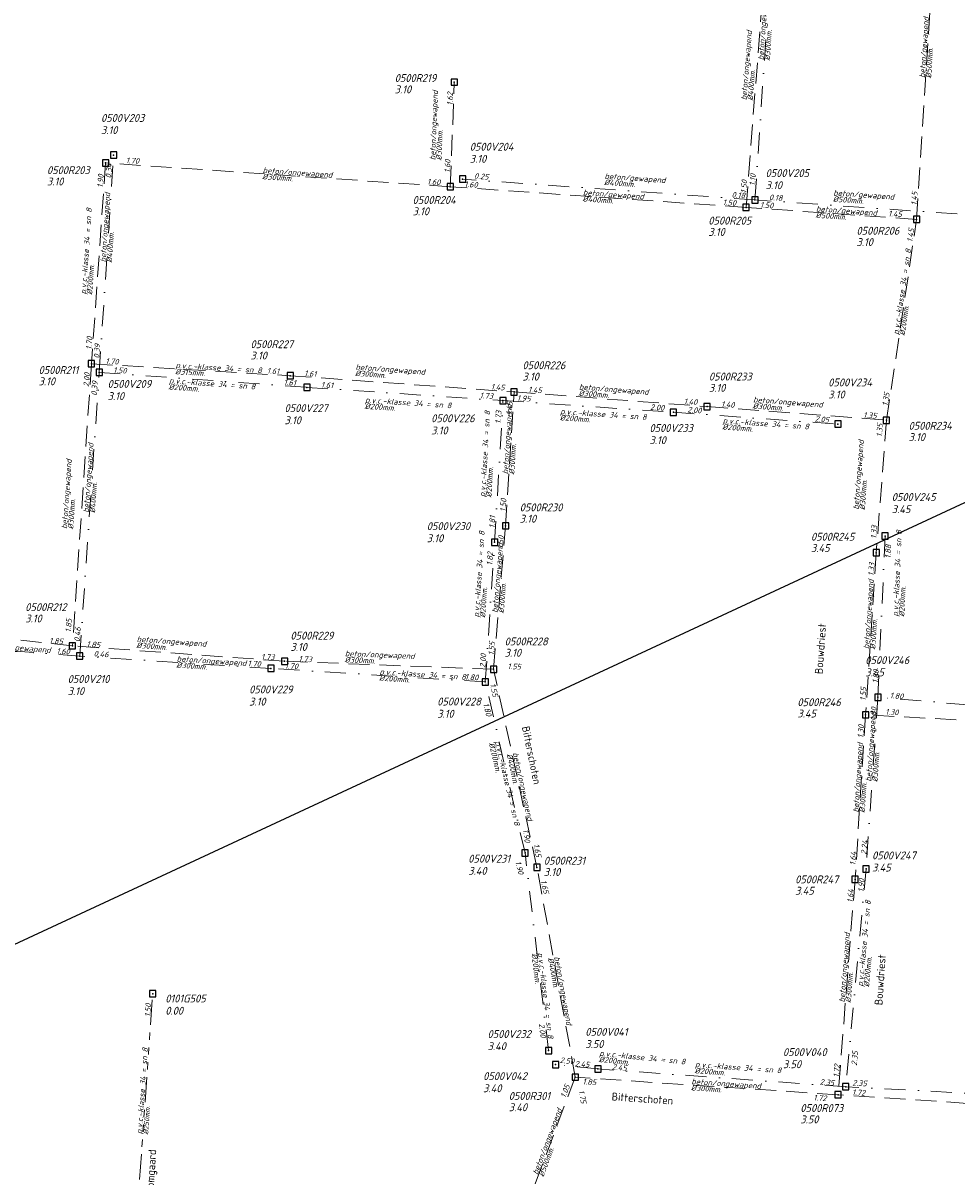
# Model space of a CAD drawing. Extents: x 155498 to 174806, y 452529 to 461643.
# Tile 29 of 44: x 157702 to 157924, y 461228 to 461503. Entities that reach past the tile are written whole.
import ezdxf
from ezdxf.enums import TextEntityAlignment as Align

# ---------------------------------------------------------------- set-up
doc = ezdxf.new("R2010")
doc.units = 0
doc.header["$PDMODE"] = 64
doc.header["$PDSIZE"] = 1.5
for name, pattern in [('RI-GWA', [18.45, 6, -1.8, 1.75, -1.8, 1.75, -1.8, 1.75, -1.8]), ('RI-HWA', [7.4, 5, -2.4]), ('RI-VWA', [11, 5, -3, 0, -3])]:
    doc.linetypes.add(name, pattern=pattern)
doc.layers.get('0').update_dxf_attribs({"linetype": 'CONTINUOUS'})
doc.layers.get('DEFPOINTS').update_dxf_attribs({"linetype": 'CONTINUOUS'})
for name, color, linetype, lineweight in [('B-OI-RI-GWA-MATERIAAL-T18', 10, 'CONTINUOUS', 18), ('B-OI-RI-GWA-PUTDEKSELHOOGTE-T25', 10, 'CONTINUOUS', 25), ('B-OI-RI-GWA_BOB-T18', 10, 'CONTINUOUS', 18), ('B-OI-RI-GWA_DIAMETER-T18', 10, 'CONTINUOUS', 18), ('B-OI-RI-GWA_PUTNUMMER-T18', 10, 'CONTINUOUS', 18), ('B-OI-RI-GWA_RIOOLPUT-S', 10, 'CONTINUOUS', 25), ('B-OI-RI-GWA_TRANSPORTLEIDING-G', 10, 'RI-GWA', 18), ('B-OI-RI-HWA-BOB-T18', 150, 'CONTINUOUS', 18), ('B-OI-RI-HWA-MATERIAAL-T18', 150, 'CONTINUOUS', 18), ('B-OI-RI-HWA-PUTDEKSELHOOGTE-T25', 150, 'CONTINUOUS', 25), ('B-OI-RI-HWA-PUTNUMMER-T25', 150, 'CONTINUOUS', 25), ('B-OI-RI-HWA_DIAMETER-T18', 150, 'CONTINUOUS', 18), ('B-OI-RI-HWA_RIOOLPUT-S', 150, 'CONTINUOUS', 25), ('B-OI-RI-HWA_TRANSPORTLEIDING-G', 150, 'RI-HWA', 18), ('B-OI-RI-VWA-BOB-T18', 34, 'CONTINUOUS', 18), ('B-OI-RI-VWA-DIAMETER-T18', 34, 'CONTINUOUS', 18), ('B-OI-RI-VWA-MATERIAAL-T18', 34, 'CONTINUOUS', 18), ('B-OI-RI-VWA_PUTDEKSELHOOGTE-T25', 34, 'CONTINUOUS', 25), ('B-OI-RI-VWA_PUTNUMMER-T25', 34, 'CONTINUOUS', 25), ('B-OI-RI-VWA_RIOOLPUT-S', 34, 'CONTINUOUS', 25), ('B-OI-RI-VWA_TRANSPORTLEIDING-G', 34, 'RI-VWA', 18), ('B-XX-OG-TOPOGRAFIE-T18', 2, 'CONTINUOUS', 18)]:
    doc.layers.add(name, color=color, linetype=linetype, lineweight=lineweight)
doc.styles.add('NLCS-ISO-M-T18', font='NLCS-ISO.ttf', dxfattribs={"height": 1.8})
doc.styles.add('NLCS-ISO-M500-T18_CURSIEF', font='NLCS-ISO.ttf', dxfattribs={"oblique": 15, "height": 0.9})
doc.styles.add('NLCS-ISO-M750-T18_CURSIEF', font='NLCS-ISO.ttf', dxfattribs={"oblique": 15, "height": 1.35})
doc.styles.add('NLCS-ISO-M750-T25_CURSIEF', font='NLCS-ISO.ttf', dxfattribs={"oblique": 15, "height": 1.875})

# ---------------------------------------------------------------- blocks, each defined once
blk = doc.blocks.new('ACMAP_ANN_TEMPLATE_hwa-nap-r')
at = {"style": 'NLCS-ISO-M750-T18_CURSIEF', "oblique": 15}
blk.add_attdef('hwa-nap-r', (-5.6, 0.2), '', height=1.35, dxfattribs=at)
blk = doc.blocks.new('ACMAP_ANN_TEMPLATE_vwa-nap-r')
at = {"style": 'NLCS-ISO-M750-T18_CURSIEF', "oblique": 15}
blk.add_attdef('vwa-nap-r', (-5.6, 0.2), '', height=1.35, dxfattribs=at)
blk = doc.blocks.new('ACMAP_ANN_TEMPLATE_hwa-puth')
at = {"style": 'NLCS-ISO-M750-T25_CURSIEF', "oblique": 15}
blk.add_attdef('hwa-puth', (-9, -6.8), '', height=1.88, dxfattribs=at)
blk = doc.blocks.new('ACMAP_ANN_TEMPLATE_hwa-putnr')
at = {"style": 'NLCS-ISO-M750-T25_CURSIEF', "oblique": 15}
blk.add_attdef('hwa-putnr', (-9, -4.1), '', height=1.88, dxfattribs=at)
blk = doc.blocks.new('ACMAP_ANN_TEMPLATE_gwa-diam')
at = {"style": 'NLCS-ISO-M500-T18_CURSIEF', "oblique": 15}
blk.add_attdef('gwa-diam', (-2.2, -1.3), '', height=1.2, dxfattribs=at)
blk = doc.blocks.new('ACMAP_ANN_TEMPLATE_gwa-materiaal')
at = {"style": 'NLCS-ISO-M750-T18_CURSIEF', "oblique": 15}
blk.add_attdef('gwa-mat', (-2.2, 0.2), '', height=1.35, dxfattribs=at)
blk = doc.blocks.new('ACMAP_ANN_TEMPLATE_gwa-nap-r')
at = {"style": 'NLCS-ISO-M750-T18_CURSIEF', "oblique": 15}
blk.add_attdef('gwa-nap-r', (-5.6, 0.2), '', height=1.35, dxfattribs=at)
blk = doc.blocks.new('ACMAP_ANN_TEMPLATE_hwa-diam')
at = {"style": 'NLCS-ISO-M750-T18_CURSIEF', "oblique": 15}
blk.add_attdef('hwa-diam', (-3.7, -1.3), '', height=1.35, dxfattribs=at)
blk = doc.blocks.new('ACMAP_ANN_TEMPLATE_hwa-nap-l')
at = {"style": 'NLCS-ISO-M750-T18_CURSIEF', "oblique": 15}
blk.add_attdef('hwa-nap-l', (3.3, 0.2), '', height=1.35, dxfattribs=at)
blk = doc.blocks.new('ACMAP_ANN_TEMPLATE_vwa-diam')
at = {"style": 'NLCS-ISO-M750-T18_CURSIEF', "oblique": 15}
blk.add_attdef('vwa-diam', (0.3, -1.3), '', height=1.35, dxfattribs=at)
blk = doc.blocks.new('ACMAP_ANN_TEMPLATE_vwa-materiaal')
at = {"style": 'NLCS-ISO-M750-T18_CURSIEF', "oblique": 15}
blk.add_attdef('vwa-mat', (0.3, 0.2), '', height=1.35, dxfattribs=at)
blk = doc.blocks.new('ACMAP_ANN_TEMPLATE_vwa-nap-l')
at = {"style": 'NLCS-ISO-M750-T18_CURSIEF', "oblique": 15}
blk.add_attdef('vwa-nap-l', (3.3, 0.2), '', height=1.35, dxfattribs=at)
blk = doc.blocks.new('ACMAP_ANN_TEMPLATE_hwa-materiaal')
at = {"style": 'NLCS-ISO-M750-T18_CURSIEF', "oblique": 15}
blk.add_attdef('hwa-mat', (-3.7, 0.2), '', height=1.35, dxfattribs=at)
blk = doc.blocks.new('ACMAP_ANN_TEMPLATE_vwa-puth')
at = {"style": 'NLCS-ISO-M750-T25_CURSIEF', "oblique": 15}
blk.add_attdef('vwa-puth', (-3, 5), '', height=1.88, dxfattribs=at)
blk = doc.blocks.new('ACMAP_ANN_TEMPLATE_vwa-putnr')
at = {"style": 'NLCS-ISO-M750-T25_CURSIEF', "oblique": 15}
blk.add_attdef('vaw-putnr', (-3, 7.9), '', height=1.88, dxfattribs=at)
blk = doc.blocks.new('ACMAP_ANN_TEMPLATE_gwa-puth')
at = {"style": 'NLCS-ISO-M750-T25_CURSIEF', "oblique": 15}
blk.add_attdef('gwa-puth', (3, -5), '', height=1.88, dxfattribs=at)
blk = doc.blocks.new('ACMAP_ANN_TEMPLATE_gwa-putnr')
at = {"style": 'NLCS-ISO-M750-T25_CURSIEF', "oblique": 15}
blk.add_attdef('gwa-putnr', (3, -2.1), '', height=1.88, dxfattribs=at)

msp = doc.modelspace()

# ---------------------------------------------------------------- linework, layer by layer
at = {"layer": 'B-OI-RI-GWA_RIOOLPUT-S'}
msp.add_point((157732.42, 461271.95), dxfattribs=at)
at = {"layer": 'B-OI-RI-GWA_TRANSPORTLEIDING-G'}
msp.add_line((157727.98, 461209.28), (157732.42, 461271.95), dxfattribs=at)
at = {"layer": 'B-OI-RI-HWA_RIOOLPUT-S'}
for p in [(157804.3, 461489.29), (157721.2, 461470.03), (157803.36, 461464.35), (157873.85, 461459.43), (157914.51, 461456.58), (157717.82, 461422.15), (157765.2, 461419.29), (157818.57, 461415.42), (157864.56, 461411.93), (157907.32, 461408.69), (157816.52, 461383.5), (157904.89, 461377.07), (157713.29, 461354.89), (157763.85, 461351.22), (157813.66, 461349.29), (157902.33, 461338.44), (157824, 461302.05), (157899.84, 461299.19), (157833.14, 461252.04), (157895.79, 461247.84), (157895.79, 461247.84)]:
    msp.add_point(p, dxfattribs=at)
at = {"layer": 'B-OI-RI-HWA_TRANSPORTLEIDING-G'}
for p, q in [((157914.51, 461456.58), (157919.33, 461531.32)), ((157873.85, 461459.43), (157879.06, 461525.89)), ((157803.36, 461464.35), (157804.3, 461489.29)), ((157721.2, 461470.03), (157717.82, 461422.15)), ((157803.36, 461464.35), (157721.2, 461470.03)), ((157873.85, 461459.43), (157803.36, 461464.35)), ((157914.51, 461456.58), (157873.85, 461459.43)), ((157907.32, 461408.69), (157914.51, 461456.58)), ((157717.82, 461422.15), (157713.29, 461354.89)), ((157717.82, 461422.15), (157765.2, 461419.29)), ((157765.2, 461419.29), (157818.57, 461415.42)), ((157816.52, 461383.5), (157818.57, 461415.42)), ((157818.57, 461415.42), (157864.56, 461411.93)), ((157864.56, 461411.93), (157907.32, 461408.69)), ((157907.32, 461408.69), (157904.89, 461377.07)), ((157813.66, 461349.29), (157816.52, 461383.5)), ((157904.89, 461377.07), (157902.33, 461338.44)), ((157713.29, 461354.89), (157676.62, 461358.83)), ((157763.85, 461351.22), (157713.29, 461354.89)), ((157813.66, 461349.29), (157763.85, 461351.22)), ((157824, 461302.05), (157813.66, 461349.29)), ((157902.33, 461338.44), (157899.84, 461299.19)), ((157960.87, 461335.21), (157902.33, 461338.44)), ((157833.14, 461252.04), (157824, 461302.05)), ((157899.84, 461299.19), (157895.79, 461247.84)), ((157833.14, 461252.04), (157818.13, 461212.15)), ((157895.79, 461247.84), (157833.14, 461252.04)), ((157970.95, 461242.87), (157895.79, 461247.84))]:
    msp.add_line(p, q, dxfattribs=at)
at = {"layer": 'B-OI-RI-VWA_RIOOLPUT-S'}
for p in [(157723.09, 461471.91), (157806.28, 461466.17), (157875.97, 461461.22), (157719.68, 461420.07), (157769.19, 461416.52), (157815.91, 461413.37), (157856.52, 461410.59), (157895.74, 461407.75), (157813.92, 461379.6), (157907, 461381.05), (157715.02, 461352.46), (157760.58, 461349.51), (157811.7, 461346.28), (157905.27, 461342.63), (157821.17, 461305.51), (157902.46, 461301.71), (157826.77, 461258.38), (157828.45, 461255.03), (157838.53, 461254), (157897.63, 461249.76), (157897.63, 461249.76)]:
    msp.add_point(p, dxfattribs=at)
at = {"layer": 'B-OI-RI-VWA_TRANSPORTLEIDING-G'}
for p, q in [((157875.97, 461461.22), (157880.42, 461527.17)), ((157719.68, 461420.07), (157723.09, 461471.91)), ((157875.97, 461461.22), (157806.28, 461466.17)), ((157935.22, 461457.09), (157875.97, 461461.22)), ((157715.02, 461352.46), (157719.68, 461420.07)), ((157719.68, 461420.07), (157769.19, 461416.52)), ((157769.19, 461416.52), (157815.91, 461413.37)), ((157813.92, 461379.6), (157815.91, 461413.37)), ((157815.91, 461413.37), (157856.52, 461410.59)), ((157856.52, 461410.59), (157895.74, 461407.75)), ((157907, 461381.05), (157905.27, 461342.63)), ((157811.7, 461346.28), (157813.92, 461379.6)), ((157715.02, 461352.46), (157667.28, 461356.09)), ((157760.58, 461349.51), (157715.02, 461352.46)), ((157811.7, 461346.28), (157760.58, 461349.51)), ((157821.17, 461305.51), (157811.7, 461346.28)), ((157905.27, 461342.63), (157902.46, 461301.71)), ((157959.82, 461338.04), (157905.27, 461342.63)), ((157826.77, 461258.38), (157821.17, 461305.51)), ((157902.46, 461301.71), (157897.63, 461249.76)), ((157838.53, 461254), (157828.45, 461255.03)), ((157897.63, 461249.76), (157838.53, 461254)), ((157967.26, 461246.04), (157897.63, 461249.76))]:
    msp.add_line(p, q, dxfattribs=at)
at = {"layer": 'DEFPOINTS', "flags": 128}
msp.add_lwpolyline([(157498.69, 460511.77), (157666.49, 461268.41), (158141.33, 461489.21), (159256.93, 461205.94), (159206.49, 460696.31), (158205.71, 460856.25), (158144.02, 460363.33)], close=True, dxfattribs=at)

# ---------------------------------------------------------------- block references
at = {"layer": 'B-OI-RI-GWA-MATERIAAL-T18', "rotation": 85.9420621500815}
msp.add_blockref('ACMAP_ANN_TEMPLATE_gwa-materiaal', (157730.2, 461240.61), dxfattribs=at).add_auto_attribs({'gwa-mat': 'p.v.c.-klasse 34 = sn 8'})
at = {"layer": 'B-OI-RI-GWA-PUTDEKSELHOOGTE-T25'}
msp.add_blockref('ACMAP_ANN_TEMPLATE_gwa-puth', (157732.42, 461271.95), dxfattribs=at).add_auto_attribs({'gwa-puth': '0.00'})
at = {"layer": 'B-OI-RI-GWA_BOB-T18', "rotation": 85.9420621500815}
msp.add_blockref('ACMAP_ANN_TEMPLATE_gwa-nap-r', (157732.42, 461271.95), dxfattribs=at).add_auto_attribs({'gwa-nap-r': '1.50'})
at = {"layer": 'B-OI-RI-GWA_DIAMETER-T18', "rotation": 85.9420621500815}
msp.add_blockref('ACMAP_ANN_TEMPLATE_gwa-diam', (157730.2, 461240.61), dxfattribs=at).add_auto_attribs({'gwa-diam': '%%c250mm.'})
at = {"layer": 'B-OI-RI-GWA_PUTNUMMER-T18'}
msp.add_blockref('ACMAP_ANN_TEMPLATE_gwa-putnr', (157732.42, 461271.95), dxfattribs=at).add_auto_attribs({'gwa-putnr': '0101G505'})
at = {"layer": 'B-OI-RI-HWA-BOB-T18'}
for name, p, rotation, values in [('ACMAP_ANN_TEMPLATE_hwa-nap-r', (157804.3, 461489.29), 87.83913694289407, {'hwa-nap-r': '1.62'}), ('ACMAP_ANN_TEMPLATE_hwa-nap-r', (157731.57, 461469.43), 356.0452405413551, {'hwa-nap-r': '1.70'}), ('ACMAP_ANN_TEMPLATE_hwa-nap-l', (157803.36, 461464.35), 87.83913694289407, {'hwa-nap-l': '1.60'}), ('ACMAP_ANN_TEMPLATE_hwa-nap-l', (157720.49, 461460.77), 85.9573305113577, {'hwa-nap-l': '1.90'}), ('ACMAP_ANN_TEMPLATE_hwa-nap-r', (157803.36, 461464.35), 356.0073938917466, {'hwa-nap-r': '1.60'}), ('ACMAP_ANN_TEMPLATE_hwa-nap-l', (157803.36, 461464.35), 356.0452405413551, {'hwa-nap-l': '1.60'}), ('ACMAP_ANN_TEMPLATE_hwa-nap-l', (157873.85, 461459.43), 85.51757809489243, {'hwa-nap-l': '1.50'}), ('ACMAP_ANN_TEMPLATE_hwa-nap-l', (157914.51, 461456.58), 86.31009161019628, {'hwa-nap-l': '1.45'}), ('ACMAP_ANN_TEMPLATE_hwa-nap-r', (157873.85, 461459.43), 355.9904984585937, {'hwa-nap-r': '1.50'}), ('ACMAP_ANN_TEMPLATE_hwa-nap-l', (157873.85, 461459.43), 356.0073938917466, {'hwa-nap-l': '1.50'}), ('ACMAP_ANN_TEMPLATE_hwa-nap-l', (157904.4, 461457.36), 355.9904984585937, {'hwa-nap-l': '1.45'}), ('ACMAP_ANN_TEMPLATE_hwa-nap-r', (157914.51, 461456.58), 81.4556031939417, {'hwa-nap-r': '1.45'}), ('ACMAP_ANN_TEMPLATE_hwa-nap-l', (157717.82, 461422.15), 86.14674364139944, {'hwa-nap-l': '1.70'}), ('ACMAP_ANN_TEMPLATE_hwa-nap-l', (157717.82, 461422.15), 356.5485635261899, {'hwa-nap-l': '1.70'}), ('ACMAP_ANN_TEMPLATE_hwa-nap-r', (157717.82, 461422.15), 85.9573305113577, {'hwa-nap-r': '2.00'}), ('ACMAP_ANN_TEMPLATE_hwa-nap-r', (157765.2, 461419.29), 356.5485635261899, {'hwa-nap-r': '1.61'}), ('ACMAP_ANN_TEMPLATE_hwa-nap-l', (157765.2, 461419.29), 355.8530388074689, {'hwa-nap-l': '1.61'}), ('ACMAP_ANN_TEMPLATE_hwa-nap-r', (157818.57, 461415.42), 355.8530388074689, {'hwa-nap-r': '1.45'}), ('ACMAP_ANN_TEMPLATE_hwa-nap-l', (157818.57, 461415.42), 355.6567443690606, {'hwa-nap-l': '1.45'}), ('ACMAP_ANN_TEMPLATE_hwa-nap-r', (157818.57, 461415.42), 86.33762105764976, {'hwa-nap-r': '1.45'}), ('ACMAP_ANN_TEMPLATE_hwa-nap-r', (157864.56, 461411.93), 355.6567443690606, {'hwa-nap-r': '1.40'}), ('ACMAP_ANN_TEMPLATE_hwa-nap-l', (157864.56, 461411.93), 355.6694422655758, {'hwa-nap-l': '1.40'}), ('ACMAP_ANN_TEMPLATE_hwa-nap-l', (157907.32, 461408.69), 81.4556031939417, {'hwa-nap-l': '1.35'}), ('ACMAP_ANN_TEMPLATE_hwa-nap-r', (157907.32, 461408.69), 355.6694422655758, {'hwa-nap-r': '1.35'}), ('ACMAP_ANN_TEMPLATE_hwa-nap-l', (157906.18, 461401.34), 85.61598380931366, {'hwa-nap-l': '1.35'}), ('ACMAP_ANN_TEMPLATE_hwa-nap-l', (157816.52, 461383.5), 86.33762105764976, {'hwa-nap-l': '1.50'}), ('ACMAP_ANN_TEMPLATE_hwa-nap-l', (157904.89, 461377.07), 86.20856743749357, {'hwa-nap-l': '1.33'}), ('ACMAP_ANN_TEMPLATE_hwa-nap-r', (157816.52, 461383.5), 85.21224730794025, {'hwa-nap-r': '1.50'}), ('ACMAP_ANN_TEMPLATE_hwa-nap-r', (157904.89, 461377.07), 85.61598380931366, {'hwa-nap-r': '1.33'}), ('ACMAP_ANN_TEMPLATE_hwa-nap-r', (157713.5, 461363.63), 86.14674364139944, {'hwa-nap-r': '1.85'}), ('ACMAP_ANN_TEMPLATE_hwa-nap-r', (157713.29, 461354.89), 355.8463421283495, {'hwa-nap-r': '1.85'}), ('ACMAP_ANN_TEMPLATE_hwa-nap-l', (157713.29, 461354.89), 353.8681094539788, {'hwa-nap-l': '1.85'}), ('ACMAP_ANN_TEMPLATE_hwa-nap-l', (157813.66, 461349.29), 85.21224730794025, {'hwa-nap-l': '1.55'}), ('ACMAP_ANN_TEMPLATE_hwa-nap-r', (157763.85, 461351.22), 357.7763287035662, {'hwa-nap-r': '1.73'}), ('ACMAP_ANN_TEMPLATE_hwa-nap-l', (157763.85, 461351.22), 355.8463421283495, {'hwa-nap-l': '1.73'}), ('ACMAP_ANN_TEMPLATE_hwa-nap-l', (157813.66, 461349.29), 357.7763287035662, {'hwa-nap-l': '1.55'}), ('ACMAP_ANN_TEMPLATE_hwa-nap-r', (157813.78, 461340.27), 282.3545331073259, {'hwa-nap-r': '1.55'}), ('ACMAP_ANN_TEMPLATE_hwa-nap-l', (157902.33, 461338.44), 86.36451089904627, {'hwa-nap-l': '1.55'}), ('ACMAP_ANN_TEMPLATE_hwa-nap-r', (157912.6, 461338.01), 356.8388721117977, {'hwa-nap-r': '1.30'}), ('ACMAP_ANN_TEMPLATE_hwa-nap-r', (157902.33, 461338.44), 86.20856743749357, {'hwa-nap-r': '1.30'}), ('ACMAP_ANN_TEMPLATE_hwa-nap-r', (157824, 461302.05), 280.3579677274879, {'hwa-nap-r': '1.65'}), ('ACMAP_ANN_TEMPLATE_hwa-nap-l', (157899.84, 461299.19), 85.49371540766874, {'hwa-nap-l': '1.64'}), ('ACMAP_ANN_TEMPLATE_hwa-nap-l', (157824, 461302.05), 282.3545331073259, {'hwa-nap-l': '1.65'}), ('ACMAP_ANN_TEMPLATE_hwa-nap-r', (157899.84, 461299.19), 86.36451089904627, {'hwa-nap-r': '1.64'}), ('ACMAP_ANN_TEMPLATE_hwa-nap-r', (157896.63, 461257.5), 85.49371540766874, {'hwa-nap-r': '1.72'}), ('ACMAP_ANN_TEMPLATE_hwa-nap-r', (157840.41, 461249.77), 356.1654082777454, {'hwa-nap-r': '1.85'}), ('ACMAP_ANN_TEMPLATE_hwa-nap-l', (157829.83, 461243.82), 69.3807031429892, {'hwa-nap-l': '1.05'}), ('ACMAP_ANN_TEMPLATE_hwa-nap-l', (157833.14, 461252.04), 280.3579677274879, {'hwa-nap-l': '1.75'}), ('ACMAP_ANN_TEMPLATE_hwa-nap-l', (157895.79, 461247.84), 356.1654082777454, {'hwa-nap-l': '1.72'}), ('ACMAP_ANN_TEMPLATE_hwa-nap-r', (157895.45, 461245.96), 356.2167900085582, {'hwa-nap-r': '1.72'})]:
    msp.add_blockref(name, p, dxfattribs=dict(at, rotation=rotation)).add_auto_attribs(values)
at = {"layer": 'B-OI-RI-HWA-MATERIAAL-T18'}
for p, rotation, values in [((157916.92, 461493.95), 86.31009161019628, {'hwa-mat': 'beton/gewapend'}), ((157874.45, 461488.64), 85.51757809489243, {'hwa-mat': 'beton/ongewapend'}), ((157800.12, 461474.35), 87.83913694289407, {'hwa-mat': 'beton/ongewapend'}), ((157762.28, 461467.19), 356.0452405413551, {'hwa-mat': 'beton/ongewapend'}), ((157838.61, 461461.89), 356.0073938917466, {'hwa-mat': 'beton/gewapend'}), ((157894.18, 461458.01), 355.9904984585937, {'hwa-mat': 'beton/gewapend'}), ((157716.95, 461442.34), 85.9573305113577, {'hwa-mat': 'p.v.c.-klasse 34 = sn 8'}), ((157910.91, 461432.64), 81.4556031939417, {'hwa-mat': 'p.v.c.-klasse 34 = sn 8'}), ((157741.51, 461420.72), 356.5485635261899, {'hwa-mat': 'p.v.c.-klasse 34 = sn 8'}), ((157784.4, 461420.27), 355.8530388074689, {'hwa-mat': 'beton/ongewapend'}), ((157837.67, 461415.53), 355.6567443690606, {'hwa-mat': 'beton/ongewapend'}), ((157879.18, 461412.49), 355.6694422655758, {'hwa-mat': 'beton/ongewapend'}), ((157817.54, 461399.46), 86.33762105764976, {'hwa-mat': 'beton/ongewapend'}), ((157901.14, 461391.01), 85.61598380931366, {'hwa-mat': 'beton/ongewapend'}), ((157712.44, 461386.41), 86.14674364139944, {'hwa-mat': 'beton/ongewapend'}), ((157815.09, 461366.4), 85.21224730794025, {'hwa-mat': 'beton/ongewapend'}), ((157903.61, 461357.76), 86.20856743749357, {'hwa-mat': 'beton/ongewapend'}), ((157732.25, 461355.42), 355.8463421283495, {'hwa-mat': 'beton/ongewapend'}), ((157781.9, 461352.08), 357.7763287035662, {'hwa-mat': 'beton/ongewapend'}), ((157901.08, 461318.82), 86.36451089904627, {'hwa-mat': 'beton/ongewapend'}), ((157818.83, 461325.67), 282.3545331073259, {'hwa-mat': 'beton/ongewapend'}), ((157897.81, 461273.52), 85.49371540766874, {'hwa-mat': 'beton/ongewapend'}), ((157828.57, 461277.04), 280.3579677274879, {'hwa-mat': 'beton/ongewapend'}), ((157864.47, 461249.94), 356.1654082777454, {'hwa-mat': 'beton/ongewapend'}), ((157825.64, 461232.09), 69.3807031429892, {'hwa-mat': 'beton/ongewapend'})]:
    msp.add_blockref('ACMAP_ANN_TEMPLATE_hwa-materiaal', p, dxfattribs=dict(at, rotation=rotation)).add_auto_attribs(values)
at = {"layer": 'B-OI-RI-HWA-PUTDEKSELHOOGTE-T25'}
for p, values in [((157799.1, 461493.43), {'hwa-puth': '3.10'}), ((157716.21, 461471.46), {'hwa-puth': '3.10'}), ((157803.36, 461464.35), {'hwa-puth': '3.10'}), ((157873.85, 461459.43), {'hwa-puth': '3.10'}), ((157909.16, 461457.02), {'hwa-puth': '3.10'}), ((157764.72, 461429.96), {'hwa-puth': '3.10'}), ((157714.21, 461423.81), {'hwa-puth': '3.10'}), ((157829.55, 461424.94), {'hwa-puth': '3.10'}), ((157873.99, 461422.25), {'hwa-puth': '3.10'}), ((157921.59, 461410.52), {'hwa-puth': '3.10'}), ((157828.89, 461391.06), {'hwa-puth': '3.10'}), ((157898.32, 461384.07), {'hwa-puth': '3.45'}), ((157711.03, 461367.27), {'hwa-puth': '3.10'}), ((157774.24, 461360.48), {'hwa-puth': '3.10'}), ((157825.3, 461359.1), {'hwa-puth': '3.10'}), ((157895.08, 461344.6), {'hwa-puth': '3.45'}), ((157834.64, 461306.82), {'hwa-puth': '3.10'}), ((157894.55, 461302.36), {'hwa-puth': '3.45'}), ((157826.28, 461250.72), {'hwa-puth': '3.40'}), ((157895.79, 461247.84), {'hwa-puth': '3.50'}), ((157895.79, 461247.84), {'hwa-puth': '3.50'})]:
    msp.add_blockref('ACMAP_ANN_TEMPLATE_hwa-puth', p, dxfattribs=at).add_auto_attribs(values)
at = {"layer": 'B-OI-RI-HWA-PUTNUMMER-T25'}
for p, values in [((157799.1, 461493.43), {'hwa-putnr': '0500R219'}), ((157716.21, 461471.46), {'hwa-putnr': '0500R203'}), ((157803.36, 461464.35), {'hwa-putnr': '0500R204'}), ((157873.85, 461459.43), {'hwa-putnr': '0500R205'}), ((157909.16, 461457.02), {'hwa-putnr': '0500R206'}), ((157764.72, 461429.96), {'hwa-putnr': '0500R227'}), ((157714.21, 461423.81), {'hwa-putnr': '0500R211'}), ((157829.55, 461424.94), {'hwa-putnr': '0500R226'}), ((157873.99, 461422.25), {'hwa-putnr': '0500R233'}), ((157921.59, 461410.52), {'hwa-putnr': '0500R234'}), ((157828.89, 461391.06), {'hwa-putnr': '0500R230'}), ((157898.32, 461384.07), {'hwa-putnr': '0500R245'}), ((157711.03, 461367.27), {'hwa-putnr': '0500R212'}), ((157774.24, 461360.48), {'hwa-putnr': '0500R229'}), ((157825.3, 461359.1), {'hwa-putnr': '0500R228'}), ((157895.08, 461344.6), {'hwa-putnr': '0500R246'}), ((157834.64, 461306.82), {'hwa-putnr': '0500R231'}), ((157894.55, 461302.36), {'hwa-putnr': '0500R247'}), ((157826.28, 461250.72), {'hwa-putnr': '0500R301'}), ((157895.79, 461247.84), {'hwa-putnr': '0500R073'}), ((157895.79, 461247.84), {'hwa-putnr': '0500R073'})]:
    msp.add_blockref('ACMAP_ANN_TEMPLATE_hwa-putnr', p, dxfattribs=at).add_auto_attribs(values)
at = {"layer": 'B-OI-RI-HWA_DIAMETER-T18'}
for p, rotation, values in [((157916.92, 461493.95), 86.31009161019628, {'hwa-diam': '%%c500mm.'}), ((157874.45, 461488.64), 85.51757809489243, {'hwa-diam': '%%c400mm.'}), ((157800.12, 461474.35), 87.83913694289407, {'hwa-diam': '%%c300mm.'}), ((157762.28, 461467.19), 356.0452405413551, {'hwa-diam': '%%c300mm.'}), ((157838.61, 461461.89), 356.0073938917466, {'hwa-diam': '%%c400mm.'}), ((157894.18, 461458.01), 355.9904984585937, {'hwa-diam': '%%c500mm.'}), ((157716.95, 461442.34), 85.9573305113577, {'hwa-diam': '%%c200mm.'}), ((157910.91, 461432.64), 81.4556031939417, {'hwa-diam': '%%c200mm.'}), ((157741.51, 461420.72), 356.5485635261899, {'hwa-diam': '%%c315mm.'}), ((157784.4, 461420.27), 355.8530388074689, {'hwa-diam': '%%c300mm.'}), ((157837.67, 461415.53), 355.6567443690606, {'hwa-diam': '%%c300mm.'}), ((157879.18, 461412.49), 355.6694422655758, {'hwa-diam': '%%c300mm.'}), ((157817.54, 461399.46), 86.33762105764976, {'hwa-diam': '%%c300mm.'}), ((157901.14, 461391.01), 85.61598380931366, {'hwa-diam': '%%c300mm.'}), ((157712.44, 461386.41), 86.14674364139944, {'hwa-diam': '%%c300mm.'}), ((157815.09, 461366.4), 85.21224730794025, {'hwa-diam': '%%c300mm.'}), ((157903.61, 461357.76), 86.20856743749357, {'hwa-diam': '%%c300mm.'}), ((157732.25, 461355.42), 355.8463421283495, {'hwa-diam': '%%c300mm.'}), ((157781.9, 461352.08), 357.7763287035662, {'hwa-diam': '%%c300mm.'}), ((157818.83, 461325.67), 282.3545331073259, {'hwa-diam': '%%c400mm.'}), ((157901.08, 461318.82), 86.36451089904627, {'hwa-diam': '%%c300mm.'}), ((157828.57, 461277.04), 280.3579677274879, {'hwa-diam': '%%c400mm.'}), ((157897.81, 461273.52), 85.49371540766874, {'hwa-diam': '%%c300mm.'}), ((157864.47, 461249.94), 356.1654082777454, {'hwa-diam': '%%c300mm.'}), ((157825.64, 461232.09), 69.3807031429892, {'hwa-diam': '%%c500mm.'})]:
    msp.add_blockref('ACMAP_ANN_TEMPLATE_hwa-diam', p, dxfattribs=dict(at, rotation=rotation)).add_auto_attribs(values)
at = {"layer": 'B-OI-RI-VWA-BOB-T18'}
for name, p, rotation, values in [('ACMAP_ANN_TEMPLATE_vwa-nap-r', (157723.09, 461471.91), 86.23647194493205, {'vwa-nap-r': '0.34'}), ('ACMAP_ANN_TEMPLATE_vwa-nap-r', (157814.57, 461465.68), 355.9371704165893, {'vwa-nap-r': '0.25'}), ('ACMAP_ANN_TEMPLATE_vwa-nap-l', (157875.97, 461461.22), 86.13979795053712, {'vwa-nap-l': '1.10'}), ('ACMAP_ANN_TEMPLATE_vwa-nap-r', (157875.97, 461461.22), 356.0126676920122, {'vwa-nap-r': '0.18'}), ('ACMAP_ANN_TEMPLATE_vwa-nap-l', (157875.97, 461461.22), 355.9371704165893, {'vwa-nap-l': '0.18'}), ('ACMAP_ANN_TEMPLATE_vwa-nap-l', (157719.68, 461420.07), 86.23647194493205, {'vwa-nap-l': '0.39'}), ('ACMAP_ANN_TEMPLATE_vwa-nap-l', (157719.68, 461420.07), 355.8917669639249, {'vwa-nap-l': '1.50'}), ('ACMAP_ANN_TEMPLATE_vwa-nap-r', (157719.68, 461420.07), 86.05780955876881, {'vwa-nap-r': '0.39'}), ('ACMAP_ANN_TEMPLATE_vwa-nap-r', (157769.19, 461416.52), 355.8917669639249, {'vwa-nap-r': '1.61'}), ('ACMAP_ANN_TEMPLATE_vwa-nap-l', (157769.19, 461416.52), 356.1440906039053, {'vwa-nap-l': '1.61'}), ('ACMAP_ANN_TEMPLATE_vwa-nap-r', (157815.91, 461413.37), 356.1440906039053, {'vwa-nap-r': '1.73'}), ('ACMAP_ANN_TEMPLATE_vwa-nap-l', (157815.91, 461413.37), 356.0913684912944, {'vwa-nap-l': '1.95'}), ('ACMAP_ANN_TEMPLATE_vwa-nap-r', (157815.91, 461413.37), 86.6289638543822, {'vwa-nap-r': '1.73'}), ('ACMAP_ANN_TEMPLATE_vwa-nap-r', (157856.52, 461410.59), 356.0913684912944, {'vwa-nap-r': '2.00'}), ('ACMAP_ANN_TEMPLATE_vwa-nap-l', (157856.52, 461410.59), 355.8597781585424, {'vwa-nap-l': '2.00'}), ('ACMAP_ANN_TEMPLATE_vwa-nap-r', (157895.74, 461407.75), 355.8597781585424, {'vwa-nap-r': '2.05'}), ('ACMAP_ANN_TEMPLATE_vwa-nap-l', (157813.92, 461379.6), 86.6289638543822, {'vwa-nap-l': '1.81'}), ('ACMAP_ANN_TEMPLATE_vwa-nap-r', (157813.92, 461379.6), 86.17919073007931, {'vwa-nap-r': '1.82'}), ('ACMAP_ANN_TEMPLATE_vwa-nap-l', (157908.35, 461372.38), 87.41719195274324, {'vwa-nap-l': '1.88'}), ('ACMAP_ANN_TEMPLATE_vwa-nap-l', (157715.02, 461352.46), 86.05780955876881, {'vwa-nap-l': '0.46'}), ('ACMAP_ANN_TEMPLATE_vwa-nap-r', (157715.02, 461352.46), 356.2866787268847, {'vwa-nap-r': '1.60'}), ('ACMAP_ANN_TEMPLATE_vwa-nap-l', (157715.02, 461352.46), 355.6545247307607, {'vwa-nap-l': '0.46'}), ('ACMAP_ANN_TEMPLATE_vwa-nap-l', (157811.7, 461346.28), 86.17919073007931, {'vwa-nap-l': '2.00'}), ('ACMAP_ANN_TEMPLATE_vwa-nap-r', (157760.58, 461349.51), 356.3907968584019, {'vwa-nap-r': '1.70'}), ('ACMAP_ANN_TEMPLATE_vwa-nap-l', (157760.58, 461349.51), 356.2866787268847, {'vwa-nap-l': '1.70'}), ('ACMAP_ANN_TEMPLATE_vwa-nap-l', (157803.49, 461346.87), 356.3907968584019, {'vwa-nap-l': '1.80'}), ('ACMAP_ANN_TEMPLATE_vwa-nap-l', (157905.27, 461342.63), 86.0738873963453, {'vwa-nap-l': '1.80'}), ('ACMAP_ANN_TEMPLATE_vwa-nap-r', (157913.65, 461341.76), 355.1856038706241, {'vwa-nap-r': '1.80'}), ('ACMAP_ANN_TEMPLATE_vwa-nap-r', (157812.26, 461335.64), 283.0837699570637, {'vwa-nap-r': '1.80'}), ('ACMAP_ANN_TEMPLATE_vwa-nap-r', (157905.27, 461342.63), 87.41719195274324, {'vwa-nap-r': '1.80'}), ('ACMAP_ANN_TEMPLATE_vwa-nap-r', (157821.17, 461305.51), 276.7725345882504, {'vwa-nap-r': '1.90'}), ('ACMAP_ANN_TEMPLATE_vwa-nap-l', (157902.46, 461301.71), 84.69102383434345, {'vwa-nap-l': '2.24'}), ('ACMAP_ANN_TEMPLATE_vwa-nap-l', (157817.92, 461306.57), 283.0837699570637, {'vwa-nap-l': '1.90'}), ('ACMAP_ANN_TEMPLATE_vwa-nap-r', (157902.46, 461301.71), 86.0738873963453, {'vwa-nap-r': '1.90'}), ('ACMAP_ANN_TEMPLATE_vwa-nap-l', (157823.87, 461268.03), 276.7725345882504, {'vwa-nap-l': '2.00'}), ('ACMAP_ANN_TEMPLATE_vwa-nap-r', (157834.95, 461254.71), 354.1865076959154, {'vwa-nap-r': '2.50'}), ('ACMAP_ANN_TEMPLATE_vwa-nap-r', (157900.97, 461260.3), 84.69102383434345, {'vwa-nap-r': '2.35'}), ('ACMAP_ANN_TEMPLATE_vwa-nap-r', (157838.53, 461254), 355.8981228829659, {'vwa-nap-r': '2.45'}), ('ACMAP_ANN_TEMPLATE_vwa-nap-l', (157838.53, 461254), 354.1865076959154, {'vwa-nap-l': '2.45'}), ('ACMAP_ANN_TEMPLATE_vwa-nap-l', (157888.05, 461250.29), 355.8981228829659, {'vwa-nap-l': '2.35'}), ('ACMAP_ANN_TEMPLATE_vwa-nap-r', (157904.73, 461249.54), 356.9451482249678, {'vwa-nap-r': '2.35'})]:
    msp.add_blockref(name, p, dxfattribs=dict(at, rotation=rotation)).add_auto_attribs(values)
at = {"layer": 'B-OI-RI-VWA-DIAMETER-T18'}
for p, rotation, values in [((157878.2, 461494.19), 86.13979795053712, {'vwa-diam': '%%c300mm.'}), ((157839.77, 461466.09), 355.9371704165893, {'vwa-diam': '%%c400mm.'}), ((157894.29, 461462.1), 356.0126676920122, {'vwa-diam': '%%c500mm.'}), ((157721.39, 461445.99), 86.23647194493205, {'vwa-diam': '%%c400mm.'}), ((157735.97, 461417.32), 355.8917669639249, {'vwa-diam': '%%c200mm.'}), ((157782.7, 461412.72), 356.1440906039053, {'vwa-diam': '%%c200mm.'}), ((157829.21, 461409.97), 356.0913684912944, {'vwa-diam': '%%c200mm.'}), ((157867.95, 461407.79), 355.8597781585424, {'vwa-diam': '%%c200mm.'}), ((157811.85, 461390.02), 86.6289638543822, {'vwa-diam': '%%c200mm.'}), ((157717.35, 461386.27), 86.05780955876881, {'vwa-diam': '%%c400mm.'}), ((157810.36, 461361.33), 86.17919073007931, {'vwa-diam': '%%c200mm.'}), ((157910.26, 461361.55), 87.41719195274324, {'vwa-diam': '%%c200mm.'}), ((157737.8, 461350.99), 356.2866787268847, {'vwa-diam': '%%c300mm.'}), ((157786.14, 461347.9), 356.3907968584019, {'vwa-diam': '%%c200mm.'}), ((157813.75, 461332.25), 283.0837699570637, {'vwa-diam': '%%c200mm.'}), ((157903.86, 461322.17), 86.0738873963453, {'vwa-diam': '%%c300mm.'}), ((157823.97, 461281.95), 276.7725345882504, {'vwa-diam': '%%c200mm.'}), ((157901.86, 461273.3), 84.69102383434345, {'vwa-diam': '%%c200mm.'}), ((157838.52, 461256.98), 354.1865076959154, {'vwa-diam': '%%c200mm.'}), ((157861.35, 461254.28), 355.8981228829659, {'vwa-diam': '%%c200mm.'})]:
    msp.add_blockref('ACMAP_ANN_TEMPLATE_vwa-diam', p, dxfattribs=dict(at, rotation=rotation)).add_auto_attribs(values)
at = {"layer": 'B-OI-RI-VWA-MATERIAAL-T18'}
for p, rotation, values in [((157878.2, 461494.19), 86.13979795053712, {'vwa-mat': 'beton/ongewapend'}), ((157839.77, 461466.09), 355.9371704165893, {'vwa-mat': 'beton/gewapend'}), ((157721.39, 461445.99), 86.23647194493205, {'vwa-mat': 'beton/ongewapend'}), ((157894.29, 461462.1), 356.0126676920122, {'vwa-mat': 'beton/gewapend'}), ((157735.97, 461417.32), 355.8917669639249, {'vwa-mat': 'p.v.c.-klasse 34 = sn 8'}), ((157782.7, 461412.72), 356.1440906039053, {'vwa-mat': 'p.v.c.-klasse 34 = sn 8'}), ((157829.21, 461409.97), 356.0913684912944, {'vwa-mat': 'p.v.c.-klasse 34 = sn 8'}), ((157811.85, 461390.02), 86.6289638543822, {'vwa-mat': 'p.v.c.-klasse 34 = sn 8'}), ((157867.95, 461407.79), 355.8597781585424, {'vwa-mat': 'p.v.c.-klasse 34 = sn 8'}), ((157717.35, 461386.27), 86.05780955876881, {'vwa-mat': 'beton/ongewapend'}), ((157810.36, 461361.33), 86.17919073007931, {'vwa-mat': 'p.v.c.-klasse 34 = sn 8'}), ((157910.26, 461361.55), 87.41719195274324, {'vwa-mat': 'p.v.c.-klasse 34 = sn 8'}), ((157691.15, 461354.28), 355.6545247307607, {'vwa-mat': 'beton/ongewapend'}), ((157737.8, 461350.99), 356.2866787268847, {'vwa-mat': 'beton/ongewapend'}), ((157786.14, 461347.9), 356.3907968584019, {'vwa-mat': 'p.v.c.-klasse 34 = sn 8'}), ((157903.86, 461322.17), 86.0738873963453, {'vwa-mat': 'beton/ongewapend'}), ((157813.75, 461332.25), 283.0837699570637, {'vwa-mat': 'p.v.c.-klasse 34 = sn 8'}), ((157901.86, 461273.3), 84.69102383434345, {'vwa-mat': 'p.v.c.-klasse 34 = sn 8'}), ((157823.97, 461281.95), 276.7725345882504, {'vwa-mat': 'p.v.c.-klasse 34 = sn 8'}), ((157838.52, 461256.98), 354.1865076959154, {'vwa-mat': 'p.v.c.-klasse 34 = sn 8'}), ((157861.35, 461254.28), 355.8981228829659, {'vwa-mat': 'p.v.c.-klasse 34 = sn 8'})]:
    msp.add_blockref('ACMAP_ANN_TEMPLATE_vwa-materiaal', p, dxfattribs=dict(at, rotation=rotation)).add_auto_attribs(values)
at = {"layer": 'B-OI-RI-VWA_PUTDEKSELHOOGTE-T25'}
for p, values in [((157723.09, 461471.91), {'vwa-puth': '3.10'}), ((157810.99, 461465.06), {'vwa-puth': '3.10'}), ((157881.5, 461458.77), {'vwa-puth': '3.10'}), ((157724.67, 461408.5), {'vwa-puth': '3.10'}), ((157896.43, 461408.86), {'vwa-puth': '3.10'}), ((157766.83, 461402.73), {'vwa-puth': '3.10'}), ((157801.79, 461400.3), {'vwa-puth': '3.10'}), ((157853.82, 461397.98), {'vwa-puth': '3.10'}), ((157911.57, 461381.53), {'vwa-puth': '3.45'}), ((157800.74, 461374.59), {'vwa-puth': '3.10'}), ((157905.27, 461342.63), {'vwa-puth': '3.45'}), ((157715.14, 461338.14), {'vwa-puth': '3.10'}), ((157758.4, 461335.65), {'vwa-puth': '3.10'}), ((157803.23, 461332.76), {'vwa-puth': '3.10'}), ((157810.63, 461295.3), {'vwa-puth': '3.40'}), ((157906.89, 461296.08), {'vwa-puth': '3.45'}), ((157815.23, 461253.48), {'vwa-puth': '3.40'}), ((157838.53, 461254), {'vwa-puth': '3.50'}), ((157885.64, 461249.18), {'vwa-puth': '3.50'}), ((157814.18, 461243.45), {'vwa-puth': '3.40'})]:
    msp.add_blockref('ACMAP_ANN_TEMPLATE_vwa-puth', p, dxfattribs=at).add_auto_attribs(values)
at = {"layer": 'B-OI-RI-VWA_PUTNUMMER-T25'}
for p, values in [((157723.09, 461471.91), {'vaw-putnr': '0500V203'}), ((157810.99, 461465.06), {'vaw-putnr': '0500V204'}), ((157881.5, 461458.77), {'vaw-putnr': '0500V205'}), ((157724.67, 461408.5), {'vaw-putnr': '0500V209'}), ((157896.43, 461408.86), {'vaw-putnr': '0500V234'}), ((157766.83, 461402.73), {'vaw-putnr': '0500V227'}), ((157801.79, 461400.3), {'vaw-putnr': '0500V226'}), ((157853.82, 461397.98), {'vaw-putnr': '0500V233'}), ((157911.57, 461381.53), {'vaw-putnr': '0500V245'}), ((157800.74, 461374.59), {'vaw-putnr': '0500V230'}), ((157905.27, 461342.63), {'vaw-putnr': '0500V246'}), ((157715.14, 461338.14), {'vaw-putnr': '0500V210'}), ((157758.4, 461335.65), {'vaw-putnr': '0500V229'}), ((157803.23, 461332.76), {'vaw-putnr': '0500V228'}), ((157906.89, 461296.08), {'vaw-putnr': '0500V247'}), ((157810.63, 461295.3), {'vaw-putnr': '0500V231'}), ((157815.23, 461253.48), {'vaw-putnr': '0500V232'}), ((157838.53, 461254), {'vaw-putnr': '0500V041'}), ((157885.64, 461249.18), {'vaw-putnr': '0500V040'}), ((157814.18, 461243.45), {'vaw-putnr': '0500V042'})]:
    msp.add_blockref('ACMAP_ANN_TEMPLATE_vwa-putnr', p, dxfattribs=at).add_auto_attribs(values)

# ---------------------------------------------------------------- texts
at = {"layer": 'B-XX-OG-TOPOGRAFIE-T18', "style": 'NLCS-ISO-M-T18'}
for s, height, rotation, p in [('Bouwdriest', 1.875, 85.9, (157891.59, 461354.19)), ('Bitterschoten', 1.8, 281.6, (157822.71, 461328.8)), ('Bouwdriest', 1.875, 86.1, (157905.82, 461275.25)), ('Bitterschoten', 1.875, 356, (157849.15, 461246.94)), ('De Boomgaard', 1.875, 86.5, (157731.84, 461226.83))]:
    msp.add_text(s, height=height, rotation=rotation, dxfattribs=at).set_placement(p, align=Align.MIDDLE_CENTER)

doc.saveas('drawing.dxf')
